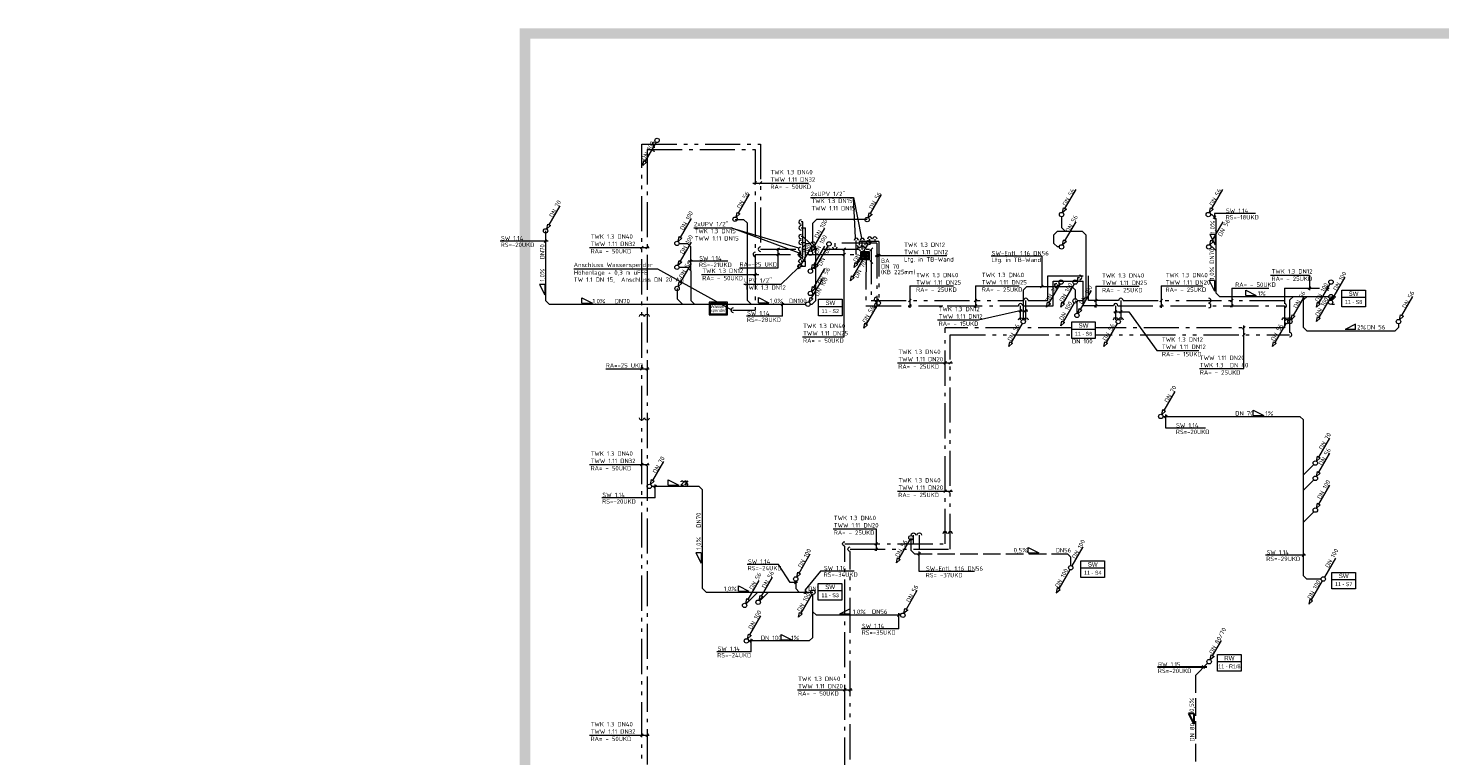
# Model space of a CAD drawing. Header units: metres. Extents: x -5 to 278, y -19 to 180.
# Tile 54 of 59: x 150 to 190, y 159 to 179. Entities that reach past the tile are written whole.
import ezdxf
from ezdxf.enums import TextEntityAlignment as Align

# ---------------------------------------------------------------- set-up
doc = ezdxf.new("R2010")
doc.units = ezdxf.units.M
doc.header["$LTSCALE"] = 0.1
for name, pattern in [('_PGMM_Ge_2Pkt', [16, 10, -2, 0, -2, 0, -2]), ('_PGMM_Ge_Ku', [6.5, 5, -1.5]), ('_PGMM_Ge_Pkt', [14, 10, -2, 0, -2])]:
    doc.linetypes.add(name, pattern=pattern)
doc.layers.get('0').update_dxf_attribs({"linetype": 'CONTINUOUS', "lineweight": 20})
for name, color, linetype, lineweight in [('A_TWW Bereiter_4', 34, 'CONTINUOUS', 20), ('S_Ablauf', 250, 'CONTINUOUS', 20), ('S_Ablauf TXT', 250, 'CONTINUOUS', 20), ('S_Fallstrangentlüftung', 24, '_PGMM_Ge_Ku', 20), ('S_Fallstrangentlüftung TXT', 24, 'CONTINUOUS', 20), ('S_Kaltwasser', 90, '_PGMM_Ge_Pkt', 20), ('S_Regenwasser', 162, '_PGMM_Ge_Ku', 20), ('S_Regenwasser TXT', 162, 'CONTINUOUS', 20), ('S_Schmutzwasser', 34, 'CONTINUOUS', 20), ('S_Schmutzwasser TXT', 34, 'CONTINUOUS', 20), ('S_TXT Strang RW', 140, 'CONTINUOUS', 20), ('S_TXT Strang SW', 30, 'CONTINUOUS', 20), ('S_TXT_W+K+Z', 125, 'CONTINUOUS', 20), ('S_Warmwasser', 10, '_PGMM_Ge_2Pkt', 20), ('S_Wasserspender', 210, 'CONTINUOUS', 20)]:
    doc.layers.add(name, color=color, linetype=linetype, lineweight=lineweight)
doc.styles.add('ACS_ISOCT', font='ISOCT')
doc.styles.add('Arial', font='arial.ttf')
doc.styles.add('Romans 2.0 mm', font='romans.shx', dxfattribs={"height": 2})
doc.styles.get("Standard").update_dxf_attribs({"font": 'isocp.shx', "height": 0.001})

# ---------------------------------------------------------------- blocks, each defined once
blk = doc.blocks.new('Wasserspender')
at = {"color": 0, "linetype": 'ByBlock'}
for points in [[(0, -0.36), (0.515, -0.36), (0.515, 0), (0, 0)], [(0.031, -0.022), (0.484, -0.022), (0.484, -0.338), (0.031, -0.338)]]:
    blk.add_lwpolyline(points, close=True, dxfattribs=at)
at = {"color": 0, "linetype": 'ByBlock', "insert": (0.038, -0.077), "char_height": 0.085, "attachment_point": 1, "rotation": 360, "line_spacing_factor": 0.78, "style": 'Arial'}
blk.add_mtext('Wasser-\\Pspender', dxfattribs=at)
blk = doc.blocks.new('Ablauf')
at = {"color": 0, "linetype": 'ByBlock'}
for p, q in [((-0.105, 0.105), (-0.165, 0.165)), ((-0.09, 0.09), (0.09, 0.09)), ((-0.09, -0.09), (-0.09, 0.09)), ((0.075, 0.075), (-0.075, 0.075)), ((-0.075, 0.075), (-0.075, -0.075)), ((-0.045, 0.075), (-0.045, -0.075)), ((-0.015, -0.075), (-0.015, 0.075)), ((0.015, 0.075), (0.015, -0.075)), ((0.045, -0.075), (0.045, 0.075)), ((0.075, -0.075), (0.075, 0.075)), ((0.09, 0.09), (0.09, -0.09)), ((0.105, 0.105), (0.165, 0.165)), ((-0.105, -0.105), (-0.165, -0.165)), ((0.09, -0.09), (-0.09, -0.09)), ((-0.075, -0.075), (0.075, -0.075)), ((0.105, -0.105), (0.165, -0.165))]:
    blk.add_line(p, q, dxfattribs=at)
blk = doc.blocks.new('*U26')
at = {"color": 0, "linetype": 'ByBlock'}
blk.add_wipeout([(0, 0), (0.671, 0), (0.671, -0.473), (0, -0.473)], dxfattribs=at)
blk.add_lwpolyline([(0, 0), (0.671, 0), (0.671, -0.473), (0, -0.473)], close=True, dxfattribs=at)
blk.add_lwpolyline([(0, -0.203), (0.671, -0.203)], dxfattribs=at)
blk.add_lwpolyline([(0, -0.203), (0.671, -0.203)], dxfattribs=at)
at = {"color": 0, "linetype": 'ByBlock', "insert": (0.336, -0.102), "char_height": 0.125, "width": 0.20598, "attachment_point": 5, "style": 'ACS_ISOCT'}
blk.add_mtext('{\\fArial|b0|i0|c0|p34;SW}', dxfattribs=at)
at = {"color": 0, "linetype": 'ByBlock', "style": 'Arial'}
blk.add_attdef('STRANG_NR.', text='', height=0.11, dxfattribs=at).set_placement((0.336, -0.338), align=Align.MIDDLE_CENTER)
blk = doc.blocks.new('*U27')
at = {"color": 0, "linetype": 'ByBlock'}
blk.add_wipeout([(0, 0), (0.671, 0), (0.671, -0.473), (0, -0.473)], dxfattribs=at)
blk.add_lwpolyline([(0, 0), (0.671, 0), (0.671, -0.473), (0, -0.473)], close=True, dxfattribs=at)
blk.add_lwpolyline([(0, -0.203), (0.671, -0.203)], dxfattribs=at)
blk.add_lwpolyline([(0, -0.203), (0.671, -0.203)], dxfattribs=at)
at = {"color": 0, "linetype": 'ByBlock', "insert": (0.336, -0.102), "char_height": 0.125, "width": 0.20598, "attachment_point": 5, "style": 'ACS_ISOCT'}
blk.add_mtext('{\\fArial|b0|i0|c0|p34;RW}', dxfattribs=at)
at = {"color": 0, "linetype": 'ByBlock', "style": 'Arial'}
blk.add_attdef('STRANG_NR.', text='', height=0.11, dxfattribs=at).set_placement((0.336, -0.338), align=Align.MIDDLE_CENTER)

msp = doc.modelspace()

# ---------------------------------------------------------------- linework, layer by layer
at = {"layer": 'A_TWW Bereiter_4', "const_width": 0.3}
msp.add_lwpolyline([(164.48, 133.391), (164.48, 125.731), (225.52, 125.731), (225.52, 179.271), (164.48, 179.271), (164.48, 138.381), (157.425, 138.381), (157.425, 149.801), (130.525, 149.801), (130.525, 132.701), (157.425, 132.701), (157.425, 133.391)], close=True, dxfattribs=at)
at = {"layer": 'S_Fallstrangentlüftung'}
for p, q in [((175.453, 164.926), (175.453, 164.568)), ((175.453, 164.568), (175.556, 164.465)), ((175.556, 164.465), (179.908, 164.465)), ((180, 164.373), (179.908, 164.465)), ((180, 164.132), (180, 164.373))]:
    msp.add_line(p, q, dxfattribs=at)
at = {"layer": 'S_Fallstrangentlüftung TXT'}
for p, q in [((178.792, 164.497), (178.792, 164.647)), ((178.792, 164.647), (179.092, 164.497)), ((175.652, 164.427), (175.727, 164.503)), ((175.689, 163.963), (175.689, 164.535)), ((178.792, 164.497), (179.092, 164.497)), ((177.259, 163.963), (175.689, 163.963))]:
    msp.add_line(p, q, dxfattribs=at)
at = {"layer": 'S_Kaltwasser'}
for p, q in [((167.95, 175.975), (171.025, 175.975)), ((167.95, 175.975), (167.95, 157.233)), ((171.025, 175.975), (171.027, 173.047)), ((172.333, 173.742), (172.452, 173.742)), ((172.452, 172.985), (172.452, 173.742)), ((174.283, 173.305), (174.283, 173.42)), ((172.333, 173.327), (172.452, 173.327)), ((174.488, 173.305), (173.291, 173.305)), ((173.291, 173.305), (173.291, 173.201)), ((173.9, 172.986), (173.9, 173.378)), ((174.14, 173.305), (174.14, 173.25)), ((174.488, 173.305), (174.488, 171.512)), ((171.027, 172.985), (174.177, 172.985)), ((171.027, 172.985), (171.027, 171.4)), ((172.45, 172.644), (172.3, 172.644)), ((172.333, 172.794), (172.45, 172.794)), ((172.45, 172.794), (172.452, 172.985)), ((172.45, 172.794), (172.45, 172.644)), ((174.177, 172.985), (174.174, 171.525)), ((179.5, 172.225), (180.35, 172.225)), ((179.5, 171.525), (179.5, 172.225)), ((179.659, 172.225), (179.659, 172.096)), ((180.204, 172.2), (180.204, 172.329)), ((180.204, 172.329), (180.251, 172.329)), ((180.35, 171.525), (180.35, 172.225)), ((179.659, 172.096), (179.6, 172.096)), ((186.075, 172.024), (187.345, 172.024)), ((186.075, 172.024), (186.075, 171.587)), ((174.174, 171.525), (176.36, 171.525)), ((174.45, 171.512), (174.488, 171.512)), ((176.485, 171.525), (178.51, 171.525)), ((178.575, 171.12), (178.575, 171.522)), ((178.635, 171.525), (179.5, 171.525)), ((181.212, 171.525), (180.35, 171.525)), ((181.275, 171.525), (181.275, 171.124)), ((181.337, 171.525), (186.075, 171.525)), ((186.075, 171.525), (186.075, 170.9)), ((170.4, 171.4), (171.027, 171.4)), ((176.425, 164.75), (176.425, 170.901)), ((186.075, 170.9), (176.425, 170.901)), ((175.526, 164.75), (175.526, 165.001)), ((173.575, 164.75), (176.425, 164.75)), ((173.575, 156.741), (173.575, 164.687))]:
    msp.add_line(p, q, dxfattribs=at)
at = {"layer": 'S_Kaltwasser', "linetype": 'Continuous', "extrusion": (0, 0, -1)}
for centre, major_axis, start_param, end_param in [((168.167, 175.975), (-0.0442, 0.0442), 3.923368, 7.080795), ((172.324, 172.991), (-0.0442, 0.0442), 3.923368, 7.080795), ((172.3, 172.644), (-0.0442, 0.0442), 3.923368, 7.080795), ((172.333, 172.794), (-0.0442, 0.0442), 3.923368, 7.080795), ((187.342, 172.024), (-0.0625, 0), 4.708766, 7.866194), ((167.95, 171.222), (0.0442, 0.0442), 3.923368, 7.080795), ((178.575, 171.121), (0.0442, 0.0442), 3.923368, 7.080795), ((181.275, 171.124), (0.0442, 0.0442), 3.923368, 7.080795), ((186.075, 171.123), (0.0442, 0.0442), 3.923368, 7.080795), ((167.95, 168.331), (0.0442, 0.0442), 0.781775, 3.939203), ((175.526, 165.001), (-0.0442, 0.0442), 5.490541, 8.647969), ((173.575, 164.75), (-0.0442, 0.0442), 3.923368, 7.080795)]:
    msp.add_ellipse(centre, major_axis=major_axis, ratio=1, start_param=start_param, end_param=end_param, dxfattribs=at)
at = {"layer": 'S_Kaltwasser', "linetype": 'Continuous'}
for centre, major_axis in [((172.333, 173.742), (-0.0625, 0)), ((173.9, 173.382), (0, 0.0625)), ((174.28, 173.42), (0, 0.0625)), ((171.027, 172.985), (-0.0625, 0)), ((172.333, 173.327), (-0.0625, 0)), ((173.291, 173.201), (0, -0.0625)), ((174.143, 173.25), (0, -0.0625)), ((180.251, 172.329), (0.0625, 0)), ((179.6, 172.096), (-0.0625, 0)), ((170.4, 171.4), (-0.0625, 0)), ((174.475, 171.525), (-0.0625, 0)), ((178.572, 171.522), (0, 0.0625)), ((181.275, 171.525), (0, 0.0625)), ((183.925, 171.525), (0.0625, 0)), ((186.075, 171.525), (0.0625, 0)), ((176.425, 165.036), (0, 0.0625))]:
    msp.add_ellipse(centre, major_axis=major_axis, ratio=1, start_param=4.708766, end_param=7.866194, dxfattribs=at)
at = {"layer": 'S_Regenwasser'}
for p, q in [((184.035, 161.569), (184.348, 162.11)), ((183.968, 161.452), (183.996, 161.591)), ((184.074, 161.546), (183.968, 161.452)), ((183.996, 161.591), (184.074, 161.546)), ((183.892, 161.354), (183.545, 161.007)), ((183.545, 161.007), (183.545, 143.878))]:
    msp.add_line(p, q, dxfattribs=at)
at = {"layer": 'S_Regenwasser', "linetype": 'Continuous'}
msp.add_ellipse((183.936, 161.398), major_axis=(0, 0.0625), ratio=1, start_param=-1.570796, end_param=4.712389, dxfattribs=at)
at = {"layer": 'S_Regenwasser TXT', "lineweight": 30}
for p, q in [((183.868, 161.239), (182.465, 161.239)), ((183.815, 161.201), (183.74, 161.276)), ((183.498, 159.926), (183.348, 159.926)), ((183.348, 159.926), (183.498, 159.626)), ((183.498, 159.926), (183.498, 159.626))]:
    msp.add_line(p, q, dxfattribs=at)
at = {"layer": 'S_Schmutzwasser'}
for p, q in [((168.206, 176.176), (167.894, 175.635)), ((167.826, 175.518), (167.855, 175.657)), ((167.933, 175.612), (167.826, 175.518)), ((167.855, 175.657), (167.933, 175.612)), ((170.553, 174.158), (170.865, 174.699)), ((174.309, 174.146), (174.621, 174.687)), ((179.836, 174.291), (180.149, 174.832)), ((184.011, 174.291), (184.324, 174.832)), ((165.164, 173.826), (165.476, 174.368)), ((179.769, 174.174), (179.797, 174.314)), ((179.875, 174.269), (179.769, 174.174)), ((179.797, 174.314), (179.875, 174.269)), ((183.944, 174.174), (183.972, 174.314)), ((184.05, 174.269), (183.944, 174.174)), ((183.972, 174.314), (184.05, 174.269)), ((165.096, 173.71), (165.125, 173.849)), ((165.125, 173.849), (165.203, 173.804)), ((168.899, 173.471), (169.211, 174.012)), ((170.459, 173.983), (170.696, 173.983)), ((170.485, 174.041), (170.514, 174.181)), ((170.592, 174.136), (170.485, 174.041)), ((170.514, 174.181), (170.592, 174.136)), ((170.696, 173.983), (170.796, 173.883)), ((170.796, 173.883), (170.796, 171.683)), ((172.668, 173.875), (172.768, 173.975)), ((172.668, 173.285), (172.668, 173.875)), ((174.21, 173.975), (172.768, 173.975)), ((174.241, 174.029), (174.27, 174.169)), ((174.348, 174.124), (174.241, 174.029)), ((174.27, 174.169), (174.348, 174.124)), ((179.738, 174.058), (179.738, 173.75)), ((179.836, 173.371), (180.149, 173.912)), ((183.975, 174.12), (184.012, 174.12)), ((184.012, 174.12), (184.125, 174.008)), ((184.024, 173.371, -3.88), (184.336, 173.912, -3.88)), ((184.125, 174.008), (184.125, 171.89)), ((165.065, 173.653), (165.065, 171.67)), ((165.203, 173.804), (165.096, 173.71)), ((168.831, 173.354), (168.86, 173.494)), ((168.938, 173.449), (168.831, 173.354)), ((168.86, 173.494), (168.938, 173.449)), ((172.375, 173.505), (172.595, 173.285)), ((172.693, 173.196), (173.006, 173.737)), ((179.621, 173.647), (179.521, 173.547)), ((179.521, 173.3), (179.521, 173.547)), ((179.621, 173.647), (180.327, 173.647)), ((179.738, 173.75), (179.837, 173.65)), ((180.327, 173.647), (180.427, 173.547)), ((180.427, 173.547), (180.427, 171.763)), ((168.862, 173.3), (169.1, 173.3)), ((168.898, 172.791), (169.21, 173.332)), ((169.1, 173.3), (169.2, 173.2)), ((169.2, 172.52), (169.2, 173.2)), ((172.637, 173.231), (172.325, 172.69)), ((172.375, 173.185), (172.475, 173.285)), ((172.375, 172.85), (172.375, 173.185)), ((172.606, 173.285), (172.475, 173.285)), ((172.626, 173.079), (172.655, 173.219)), ((172.732, 173.174), (172.626, 173.079)), ((172.75, 173.18), (172.639, 173.069)), ((172.655, 173.219), (172.732, 173.174)), ((172.668, 173.285), (172.75, 173.203)), ((172.693, 172.68), (173.006, 173.221)), ((172.75, 171.67), (172.75, 173.203)), ((173.094, 173.231), (172.782, 172.69)), ((174.219, 173.271), (173.906, 172.73)), ((179.621, 173.2), (179.521, 173.3)), ((179.682, 173.2), (179.621, 173.2)), ((179.769, 173.254), (179.797, 173.394)), ((179.875, 173.349), (179.769, 173.254)), ((179.875, 173.349), (179.797, 173.394)), ((183.956, 173.254, -3.88), (183.985, 173.394, -3.88)), ((184.063, 173.349, -3.88), (183.956, 173.254, -3.88)), ((183.985, 173.394, -3.88), (184.063, 173.349, -3.88)), ((183.987, 173.2), (184.025, 173.2)), ((184.025, 173.2), (184.125, 173.1)), ((168.83, 172.674), (168.859, 172.814)), ((168.937, 172.769), (168.83, 172.674)), ((168.859, 172.814), (168.937, 172.769)), ((168.861, 172.62), (169.1, 172.62)), ((168.904, 172.186), (169.216, 172.727)), ((169.2, 172.52), (169.1, 172.62)), ((172.257, 172.573), (172.286, 172.712)), ((172.364, 172.667), (172.257, 172.573)), ((172.286, 172.712), (172.364, 172.667)), ((172.626, 172.563), (172.655, 172.703)), ((172.732, 172.658), (172.626, 172.563)), ((172.75, 172.664), (172.639, 172.553)), ((172.655, 172.703), (172.732, 172.658)), ((172.714, 172.573), (172.743, 172.712)), ((172.821, 172.667), (172.714, 172.573)), ((172.743, 172.712), (172.821, 172.667)), ((174.119, 172.896), (173.806, 172.355)), ((173.839, 172.613), (173.867, 172.752)), ((173.945, 172.707), (173.839, 172.613)), ((173.867, 172.752), (173.945, 172.707)), ((168.836, 172.069), (168.865, 172.209)), ((168.865, 172.209), (168.943, 172.164)), ((169.2, 172.52), (169.2, 171.67)), ((172.624, 171.741), (172.936, 172.282)), ((172.693, 172.046), (173.006, 172.587)), ((173.739, 172.238), (173.767, 172.377)), ((173.845, 172.332), (173.739, 172.238)), ((173.767, 172.377), (173.845, 172.332)), ((187.489, 171.796), (187.801, 172.337)), ((168.805, 172.015), (168.805, 171.72)), ((168.943, 172.164), (168.836, 172.069)), ((172.626, 171.929), (172.655, 172.068)), ((172.732, 172.023), (172.626, 171.929)), ((172.639, 171.919), (172.75, 172.03)), ((172.655, 172.068), (172.732, 172.023)), ((178.652, 171.974), (178.752, 172.074)), ((178.652, 171.137), (178.652, 171.974)), ((178.752, 172.074), (180.026, 172.074)), ((179.694, 172.146), (179.381, 171.605)), ((180.094, 172.146), (179.781, 171.605)), ((180.026, 172.074), (180.126, 171.974)), ((180.126, 171.974), (180.126, 171.728)), ((180.274, 171.421), (180.586, 171.962)), ((184.125, 171.89), (184.225, 171.79)), ((187.369, 172.146), (187.056, 171.605)), ((187.421, 171.679), (187.45, 171.819)), ((187.45, 171.819), (187.528, 171.774)), ((165.065, 171.67), (165.165, 171.57)), ((165.165, 171.57), (172.462, 171.57)), ((168.805, 171.72), (168.955, 171.57)), ((169.2, 171.67), (169.3, 171.57)), ((170.796, 171.683), (170.909, 171.57)), ((172.556, 171.624), (172.585, 171.764)), ((172.663, 171.719), (172.556, 171.624)), ((172.585, 171.764), (172.663, 171.719)), ((172.587, 171.57), (172.65, 171.57)), ((172.65, 171.57), (172.75, 171.67)), ((174.494, 171.546), (174.181, 171.005)), ((179.314, 171.488), (179.342, 171.627)), ((179.42, 171.582), (179.314, 171.488)), ((179.342, 171.627), (179.42, 171.582)), ((179.714, 171.488), (179.742, 171.627)), ((179.82, 171.582), (179.714, 171.488)), ((179.742, 171.627), (179.82, 171.582)), ((180.094, 171.608), (179.781, 171.066)), ((180.125, 171.662), (180.126, 171.663)), ((180.125, 171.662), (180.175, 171.611)), ((180.175, 171.611), (180.175, 171.311)), ((180.327, 171.663), (180.183, 171.663)), ((180.206, 171.304), (180.235, 171.444)), ((180.235, 171.444), (180.313, 171.399)), ((180.327, 171.663), (180.427, 171.763)), ((184.225, 171.79), (187.36, 171.79)), ((186.233, 171.69), (186.333, 171.79)), ((186.233, 171.137, 3.88), (186.233, 171.69, 3.88)), ((186.331, 171.246, 3.88), (186.644, 171.787, 3.88)), ((186.623, 171.69), (186.723, 171.79)), ((186.623, 170.905, 3.88), (186.623, 171.69, 3.88)), ((186.989, 171.488), (187.017, 171.627)), ((187.095, 171.582), (186.989, 171.488)), ((187.017, 171.627), (187.095, 171.582)), ((187.369, 171.731), (187.056, 171.19)), ((187.4, 171.785), (187.4, 171.687)), ((187.42, 171.57), (187.5, 171.57)), ((187.528, 171.774), (187.421, 171.679)), ((189.419, 171.246, 3.88), (189.731, 171.787, 3.88)), ((174.114, 170.888), (174.142, 171.027)), ((174.142, 171.027), (174.22, 170.982)), ((178.619, 171.021), (178.306, 170.48)), ((179.714, 170.95), (179.742, 171.089)), ((179.82, 171.044), (179.714, 170.95)), ((179.742, 171.089), (179.82, 171.044)), ((180.313, 171.399), (180.206, 171.304)), ((181.319, 171.021), (181.006, 170.48)), ((186.119, 171.021), (185.806, 170.48)), ((186.264, 171.129, 3.88), (186.293, 171.269, 3.88)), ((186.37, 171.224, 3.88), (186.264, 171.129, 3.88)), ((186.293, 171.269, 3.88), (186.37, 171.224, 3.88)), ((186.989, 171.073), (187.017, 171.212)), ((187.095, 171.167), (186.989, 171.073)), ((187.017, 171.212), (187.095, 171.167)), ((189.319, 171.013, 3.88), (189.319, 170.905, 3.88)), ((189.351, 171.129, 3.88), (189.38, 171.269, 3.88)), ((189.458, 171.224, 3.88), (189.351, 171.129, 3.88)), ((189.38, 171.269, 3.88), (189.458, 171.224, 3.88)), ((174.22, 170.982), (174.114, 170.888)), ((186.723, 170.805, 3.88), (186.623, 170.905, 3.88)), ((189.219, 170.805, 3.88), (186.723, 170.805, 3.88)), ((189.219, 170.805, 3.88), (189.319, 170.905, 3.88)), ((178.239, 170.363), (178.267, 170.502)), ((178.345, 170.457), (178.239, 170.363)), ((178.267, 170.502), (178.345, 170.457)), ((180.939, 170.363), (180.967, 170.502)), ((181.045, 170.457), (180.939, 170.363)), ((180.967, 170.502), (181.045, 170.457)), ((185.739, 170.363), (185.767, 170.502)), ((185.845, 170.457), (185.739, 170.363)), ((185.767, 170.502), (185.845, 170.457)), ((182.659, 168.546), (182.971, 169.087)), ((182.591, 168.429), (182.62, 168.569)), ((182.698, 168.524), (182.591, 168.429)), ((182.62, 168.569), (182.698, 168.524)), ((182.623, 168.375), (186.516, 168.375)), ((186.616, 168.275), (186.516, 168.375)), ((186.616, 163.845), (186.616, 168.275)), ((187.054, 167.221), (187.366, 167.762)), ((168.115, 166.557), (168.428, 167.098)), ((186.616, 166.711), (186.911, 167.006)), ((186.986, 167.104), (187.015, 167.244)), ((187.093, 167.199), (186.986, 167.104)), ((187.015, 167.244), (187.093, 167.199)), ((187.054, 166.786), (187.366, 167.327)), ((186.986, 166.669), (187.015, 166.809)), ((187.093, 166.764), (186.986, 166.669)), ((187.015, 166.809), (187.093, 166.764)), ((168.048, 166.44), (168.076, 166.579)), ((168.154, 166.534), (168.048, 166.44)), ((168.076, 166.579), (168.154, 166.534)), ((169.43, 166.386), (168.079, 166.386)), ((169.43, 166.386), (169.53, 166.286)), ((169.53, 163.48), (169.53, 166.286)), ((186.616, 166.276), (186.911, 166.571)), ((187.054, 165.881), (187.366, 166.423)), ((186.986, 165.765), (187.015, 165.904)), ((187.093, 165.859), (186.986, 165.765)), ((187.015, 165.904), (187.093, 165.859)), ((186.616, 165.371), (186.911, 165.666)), ((175.422, 164.871), (175.11, 164.33)), ((180.344, 164.665), (180.031, 164.124)), ((172.279, 163.921), (172.591, 164.462)), ((175.042, 164.213), (175.071, 164.352)), ((175.149, 164.307), (175.042, 164.213)), ((175.071, 164.352), (175.149, 164.307)), ((187.524, 164.345), (187.211, 163.804)), ((171.209, 163.261), (171.521, 163.802)), ((172.211, 163.804), (172.24, 163.944)), ((172.318, 163.899), (172.211, 163.804)), ((172.24, 163.944), (172.318, 163.899)), ((179.969, 164.016), (179.656, 163.475)), ((186.716, 163.745), (186.616, 163.845)), ((169.53, 163.48), (169.63, 163.38)), ((169.63, 163.38), (172.666, 163.38)), ((171.105, 163.38), (170.769, 163.044)), ((170.824, 163.171), (171.136, 163.712)), ((171.4, 163.38), (171.154, 163.134)), ((172.18, 163.688), (172.18, 163.48)), ((172.28, 163.38), (172.18, 163.48)), ((175.324, 162.891), (175.636, 163.432)), ((179.617, 163.497), (179.589, 163.358)), ((179.589, 163.358), (179.695, 163.452)), ((179.695, 163.452), (179.617, 163.497)), ((187.118, 163.745), (186.716, 163.745)), ((187.149, 163.696), (186.836, 163.155)), ((170.756, 163.054), (170.785, 163.194)), ((170.863, 163.149), (170.756, 163.054)), ((170.785, 163.194), (170.863, 163.149)), ((171.141, 163.144), (171.17, 163.284)), ((171.248, 163.239), (171.141, 163.144)), ((171.17, 163.284), (171.248, 163.239)), ((172.634, 163.321), (172.321, 162.78)), ((172.665, 162.09), (172.665, 163.313)), ((186.797, 163.177), (186.769, 163.038)), ((186.769, 163.038), (186.875, 163.132)), ((186.875, 163.132), (186.797, 163.177)), ((170.874, 162.161), (171.186, 162.702)), ((172.254, 162.663), (172.282, 162.802)), ((172.36, 162.757), (172.254, 162.663)), ((172.282, 162.802), (172.36, 162.757)), ((172.665, 162.82), (172.765, 162.72)), ((175.163, 162.72), (172.765, 162.72)), ((175.256, 162.774), (175.285, 162.913)), ((175.363, 162.868), (175.256, 162.774)), ((175.285, 162.913), (175.363, 162.868)), ((170.806, 162.044), (170.835, 162.184)), ((170.835, 162.184), (170.913, 162.139)), ((170.913, 162.139), (170.806, 162.044)), ((172.567, 161.99), (170.837, 161.99)), ((172.665, 162.09), (172.565, 161.99))]:
    msp.add_line(p, q, dxfattribs=at)
at = {"layer": 'S_Schmutzwasser', "linetype": 'Continuous'}
for centre in [(168.237, 176.23), (170.454, 173.987), (174.21, 173.975), (179.738, 174.12), (183.912, 174.12), (165.065, 173.655), (168.8, 173.3), (172.595, 173.025), (172.668, 173.285), (173.125, 173.285), (174.15, 172.95), (174.25, 173.325), (179.738, 173.2), (183.925, 173.2, -3.88), (168.799, 172.62), (172.595, 172.509), (179.725, 172.2), (180.125, 172.2), (187.4, 172.2), (168.805, 172.015), (172.595, 171.875), (187.4, 171.785), (172.525, 171.57), (174.525, 171.6), (180.125, 171.662), (187.39, 171.625), (178.65, 171.075), (180.175, 171.25), (181.35, 171.075), (186.15, 171.075), (186.233, 171.075, 3.88), (189.32, 171.075, 3.88), (182.56, 168.375), (186.955, 167.05), (186.955, 166.615), (168.016, 166.386), (186.955, 165.71), (175.453, 164.925), (172.18, 163.75), (180, 164.07), (187.18, 163.75), (172.665, 163.375), (170.725, 163), (171.11, 163.09), (175.225, 162.72), (170.775, 161.99)]:
    msp.add_ellipse(centre, major_axis=(0, 0.0625), ratio=1, start_param=-1.570796, end_param=4.712389, dxfattribs=at)
at = {"layer": 'S_Schmutzwasser TXT'}
for p, q in [((184.048, 174.01), (184.123, 174.085)), ((185.251, 174.145), (184.085, 174.145)), ((184.085, 174.145), (184.085, 173.993)), ((184.106, 173.556), (183.956, 173.556)), ((183.956, 173.556), (184.106, 173.256)), ((184.106, 173.556), (184.106, 173.256)), ((165.142, 173.362), (163.775, 173.362)), ((165.027, 173.322), (165.102, 173.397)), ((170.248, 172.792), (169.12, 172.792)), ((169.163, 172.755), (169.238, 172.83)), ((179.175, 172.935), (177.732, 172.935)), ((179.175, 172.935), (179.175, 172.074)), ((184.086, 172.239), (183.936, 172.239)), ((183.936, 172.239), (184.086, 171.939)), ((184.086, 172.239), (184.086, 171.939)), ((165.043, 172.133), (164.893, 172.133)), ((164.893, 172.133), (165.043, 171.833)), ((165.043, 172.133), (165.043, 171.833)), ((179.138, 172.035), (179.213, 172.11)), ((166.097, 171.603), (166.097, 171.753)), ((166.097, 171.753), (166.397, 171.603)), ((166.097, 171.603), (166.397, 171.603)), ((171.116, 171.608), (171.116, 171.758)), ((171.116, 171.758), (171.416, 171.608)), ((171.116, 171.608), (171.416, 171.608)), ((171.762, 171.523), (171.838, 171.598)), ((171.8, 171.229), (171.8, 171.629)), ((171.8, 171.229), (170.777, 171.229)), ((188.1, 171.003), (187.8, 170.853)), ((188.1, 170.853), (188.1, 171.003)), ((188.1, 170.853), (187.8, 170.853)), ((182.668, 168.337), (182.743, 168.413)), ((182.705, 168.039), (182.705, 168.431)), ((185.19, 168.402), (185.19, 168.552)), ((185.19, 168.552), (185.49, 168.402)), ((185.19, 168.402), (185.49, 168.402)), ((183.835, 168.039), (182.705, 168.039)), ((168.14, 166.348), (168.215, 166.423)), ((168.178, 166.059), (168.178, 166.443)), ((168.551, 166.422), (168.551, 166.572)), ((168.551, 166.572), (168.851, 166.422)), ((168.551, 166.422), (168.851, 166.422)), ((168.178, 166.059), (166.661, 166.059)), ((169.489, 164.499), (169.339, 164.499)), ((169.339, 164.499), (169.489, 164.199)), ((169.489, 164.499), (169.489, 164.199)), ((186.674, 164.426), (185.534, 164.426)), ((186.576, 164.389), (186.652, 164.464)), ((171.689, 164.163), (170.799, 164.163)), ((172.021, 163.648), (171.689, 164.163)), ((172.886, 163.978), (172.445, 163.438)), ((173.841, 163.978), (172.886, 163.978)), ((170.549, 163.402), (170.549, 163.552)), ((170.549, 163.552), (170.849, 163.402)), ((170.549, 163.402), (170.849, 163.402)), ((172.23, 163.648), (172.021, 163.648)), ((172.142, 163.611), (172.218, 163.686)), ((172.407, 163.342), (172.482, 163.418)), ((172.445, 163.438), (172.445, 163.327)), ((173.723, 162.897), (173.423, 162.747)), ((173.723, 162.747), (173.423, 162.747)), ((173.723, 162.747), (173.723, 162.897)), ((175.074, 162.682), (175.15, 162.757)), ((175.112, 162.33), (175.112, 162.778)), ((175.112, 162.33), (174.048, 162.33)), ((170.871, 161.952), (170.947, 162.028)), ((170.909, 161.682), (170.909, 162.044)), ((171.764, 162.017), (171.764, 162.167)), ((171.764, 162.167), (172.064, 162.017)), ((171.764, 162.017), (172.064, 162.017)), ((170.909, 161.682), (169.934, 161.682))]:
    msp.add_line(p, q, dxfattribs=at)
at = {"layer": 'S_TXT_W+K+Z'}
for p, q in [((170.96, 175.017), (172.537, 175.017)), ((170.988, 174.983), (171.063, 175.059)), ((171.138, 174.983), (171.213, 175.059)), ((172.602, 174.602), (173.818, 174.602)), ((173.879, 173.459), (173.818, 174.602)), ((173.818, 174.602), (174.053, 173.45)), ((169.281, 173.745), (170.338, 173.745)), ((170.342, 173.745), (172.259, 173.169)), ((172.259, 173.029), (170.342, 173.745)), ((166.318, 173.184), (168.014, 173.184)), ((167.762, 173.147), (167.838, 173.222)), ((167.912, 173.147), (167.988, 173.222)), ((171.639, 173.101), (171.714, 173.176)), ((171.639, 172.949), (171.714, 173.024)), ((171.676, 172.605), (171.676, 173.165)), ((173.52, 173.097), (173.595, 173.172)), ((173.52, 172.947), (173.595, 173.022)), ((173.557, 170.642), (173.557, 173.135)), ((174.45, 172.915), (174.526, 172.99)), ((174.45, 172.952), (176.472, 172.952)), ((174.501, 172.915), (174.576, 172.99)), ((165.864, 172.576), (168.251, 172.576)), ((168.251, 172.576), (170.369, 171.4)), ((169.495, 172.411), (171.127, 172.411)), ((170.579, 172.605), (171.676, 172.605)), ((170.989, 172.373), (171.065, 172.448)), ((171.764, 172.139), (172.238, 172.592)), ((185.677, 172.398), (186.789, 172.398)), ((186.789, 172.398), (186.789, 171.966)), ((170.707, 172.139), (171.764, 172.139)), ((175.425, 172.089), (176.664, 172.089)), ((175.425, 172.089), (175.425, 171.462)), ((177.292, 172.091), (178.531, 172.091)), ((177.292, 172.091), (177.292, 171.463)), ((180.71, 172.078), (181.949, 172.078)), ((180.71, 172.078), (180.71, 171.472)), ((182.573, 172.089), (183.759, 172.089)), ((182.573, 172.089), (182.573, 171.462)), ((184.585, 172.025), (185.629, 172.025)), ((184.585, 172.025), (184.585, 171.485)), ((184.975, 171.817), (184.975, 171.967)), ((184.975, 171.967), (185.275, 171.817)), ((184.975, 171.817), (185.275, 171.817)), ((186.752, 171.986), (186.827, 172.061)), ((175.387, 171.637), (175.462, 171.713)), ((175.387, 171.486), (175.462, 171.561)), ((177.255, 171.639), (177.33, 171.714)), ((177.255, 171.487), (177.33, 171.563)), ((178.537, 171.344), (178.613, 171.419)), ((178.687, 171.344), (178.763, 171.419)), ((180.672, 171.637), (180.748, 171.713)), ((180.672, 171.486), (180.748, 171.561)), ((182.535, 171.637), (182.611, 171.713)), ((182.535, 171.486), (182.611, 171.561)), ((184.547, 171.637), (184.622, 171.713)), ((184.547, 171.487), (184.622, 171.563)), ((176.211, 171.122), (177.374, 171.122)), ((177.374, 171.122), (178.516, 171.381)), ((178.516, 171.381), (178.777, 171.381)), ((181.223, 171.351), (181.648, 171.351)), ((181.237, 171.314), (181.313, 171.389)), ((181.387, 171.314), (181.463, 171.389)), ((181.648, 171.351), (182.443, 170.256)), ((172.368, 170.642), (173.557, 170.642)), ((184.88, 170.862), (184.955, 170.938)), ((184.88, 170.662), (184.955, 170.738)), ((184.918, 169.742), (184.918, 170.966)), ((182.443, 170.256), (183.639, 170.256)), ((175.076, 169.904), (176.638, 169.904)), ((176.387, 169.866), (176.463, 169.942)), ((176.537, 169.866), (176.613, 169.942)), ((166.776, 169.728), (168.009, 169.728)), ((167.762, 169.69), (167.838, 169.765)), ((167.912, 169.69), (167.988, 169.765)), ((183.659, 169.742), (184.918, 169.742)), ((166.318, 167.01), (168.014, 167.01)), ((167.762, 166.972), (167.838, 167.047)), ((167.912, 166.972), (167.988, 167.047)), ((175.076, 166.249), (176.638, 166.249)), ((176.387, 166.212), (176.463, 166.287)), ((176.537, 166.212), (176.613, 166.287)), ((173.241, 165.178), (174.463, 165.178)), ((174.463, 165.178), (174.463, 164.55)), ((174.426, 164.712), (174.501, 164.788)), ((174.426, 164.562), (174.501, 164.638)), ((172.226, 160.601), (173.788, 160.601)), ((173.537, 160.563), (173.613, 160.638)), ((173.687, 160.563), (173.763, 160.638)), ((166.318, 159.309), (168.014, 159.309)), ((167.762, 159.271), (167.838, 159.347)), ((167.912, 159.271), (167.988, 159.347))]:
    msp.add_line(p, q, dxfattribs=at)
at = {"layer": 'S_Warmwasser'}
for p, q in [((167.8, 176.125), (171.175, 176.125)), ((167.8, 157.446), (167.8, 176.125)), ((171.175, 176.125), (171.177, 173.197)), ((172.384, 173.908), (172.333, 173.908)), ((172.384, 172.96), (172.384, 173.908)), ((172.384, 173.492), (172.333, 173.492)), ((174.433, 173.356), (174.433, 173.42)), ((171.177, 173.135), (174.327, 173.135)), ((174.538, 173.356), (173.987, 173.356)), ((173.987, 173.356), (173.987, 173.25)), ((174.071, 173.135), (174.071, 173.38)), ((174.327, 173.135), (174.323, 171.675)), ((174.538, 173.356), (174.538, 171.707)), ((172.333, 172.96), (172.384, 172.96)), ((179.35, 172.375), (180.499, 172.375)), ((179.35, 171.675), (179.35, 172.375)), ((180.5, 171.675), (180.5, 172.375)), ((174.323, 171.675), (178.66, 171.675)), ((174.538, 171.707), (174.475, 171.707)), ((178.725, 171.119), (178.725, 171.675)), ((178.785, 171.675), (179.35, 171.675)), ((181.362, 171.675), (180.5, 171.675)), ((181.425, 171.675), (181.425, 171.122)), ((181.487, 171.675), (186.225, 171.675)), ((186.225, 171.675), (186.225, 170.762)), ((176.575, 170.7), (186.225, 170.7)), ((176.575, 164.6), (176.575, 170.7)), ((175.696, 164.6), (175.696, 165.001)), ((173.725, 164.6), (176.575, 164.6)), ((173.725, 156.819), (173.725, 164.537))]:
    msp.add_line(p, q, dxfattribs=at)
at = {"layer": 'S_Warmwasser', "linetype": 'Continuous', "extrusion": (0, 0, -1)}
for centre, major_axis, start_param, end_param in [((168.167, 176.125), (-0.0442, 0.0442), 3.923368, 7.080795), ((172.325, 173.135), (-0.0442, 0.0442), 3.923368, 7.080795), ((172.333, 172.96), (-0.0442, 0.0442), 3.923368, 7.080795), ((167.8, 171.222), (0.0442, 0.0442), 3.923368, 7.080795), ((178.725, 171.121), (0.0442, 0.0442), 3.923368, 7.080795), ((181.425, 171.124), (0.0442, 0.0442), 3.923368, 7.080795), ((186.225, 171.123), (0.0442, 0.0442), 3.923368, 7.080795), ((167.8, 168.331), (0.0442, 0.0442), 0.781775, 3.939203), ((175.696, 165.001), (0.0442, 0.0442), 3.923368, 7.080795), ((173.725, 164.6), (-0.0442, 0.0442), 3.923368, 7.080795)]:
    msp.add_ellipse(centre, major_axis=major_axis, ratio=1, start_param=start_param, end_param=end_param, dxfattribs=at)
at = {"layer": 'S_Warmwasser', "linetype": 'Continuous'}
for centre, major_axis in [((172.333, 173.908), (-0.0625, 0)), ((172.333, 173.492), (-0.0625, 0)), ((174.071, 173.38), (0, 0.0625)), ((174.43, 173.42), (0, 0.0625)), ((171.177, 173.135), (-0.0625, 0)), ((173.99, 173.25), (0, -0.0625)), ((174.474, 171.707), (-0.0625, 0)), ((178.722, 171.675), (0, 0.0625)), ((181.425, 171.675), (0, 0.0625)), ((183.925, 171.675), (0.0625, 0)), ((186.225, 170.7), (0.0625, 0)), ((176.576, 165.036), (0, 0.0625))]:
    msp.add_ellipse(centre, major_axis=major_axis, ratio=1, start_param=4.708766, end_param=7.866194, dxfattribs=at)

# ---------------------------------------------------------------- block references
at = {"layer": 'S_Ablauf', "xscale": 1.333333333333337, "yscale": 1.333333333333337, "zscale": 1.333333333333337, "rotation": 90}
msp.add_blockref('Ablauf', (174.15, 172.95), dxfattribs=at)
at = {"layer": 'S_Wasserspender'}
msp.add_blockref('Wasserspender', (169.72, 171.624), dxfattribs=at)

# ---------------------------------------------------------------- texts
at = {"layer": 'S_Ablauf TXT', "lineweight": 30}
for s, p in [('DN 70', (174.605, 172.58)), ('BA', (174.605, 172.744)), ('(KB 225mm)', (174.603, 172.422))]:
    msp.add_text(s, height=0.125, dxfattribs=at).set_placement(p)
at = {"layer": 'S_Fallstrangentlüftung TXT', "lineweight": 30}
for s, p in [('0,5%%%         DN56', (178.376, 164.507)), ('RS= -37UKD', (175.873, 163.798))]:
    msp.add_text(s, height=0.125, dxfattribs=at).set_placement(p)
at = {"layer": 'S_Fallstrangentlüftung TXT', "lineweight": 30, "insert": (175.88, 164.109), "char_height": 0.125, "width": 13.51068, "attachment_point": 1}
msp.add_mtext('SW-Entl. 1.16 DN56 ', dxfattribs=at)
at = {"layer": 'S_Regenwasser TXT', "lineweight": 30}
for s, rotation, p in [('DN 80/70', 61.3658, (184.037, 161.603)), ('0,5%%%', 90, (183.502, 159.97)), ('DN 80', 90, (183.515, 159.123))]:
    msp.add_text(s, height=0.125, rotation=rotation, dxfattribs=at).set_placement(p)
msp.add_text('RS=-20UKD', height=0.125, dxfattribs=at).set_placement((182.476, 161.074))
at = {"layer": 'S_Regenwasser TXT', "lineweight": 30, "insert": (182.483, 161.384), "char_height": 0.125, "width": 13.51068, "attachment_point": 1}
msp.add_mtext('RW 1.15 ', dxfattribs=at)
at = {"layer": 'S_Schmutzwasser TXT'}
for s, rotation, p in [('DN 100', 61.3658, (167.889, 175.646)), ('DN 56', 61.3658, (170.608, 174.27)), ('DN 56', 61.3658, (174.365, 174.258)), ('DN 56', 61.3658, (179.87, 174.35)), ('DN 56', 61.3658, (184.045, 174.35)), ('DN 70', 61.3658, (165.268, 174.026, -7.76)), ('DN 100', 61.3658, (168.988, 173.66)), ('DN 100', 61.3658, (172.81, 173.43)), ('DN 56', 61.3658, (179.954, 173.598)), ('1,0%%%', 90, (184.096, 173.578)), ('DN 56', 61.3658, (184.285, 173.48)), ('1,0%%%   DN70', 90, (165.033, 172.212)), ('DN 100', 61.3658, (168.983, 172.981)), ('DN 100', 61.3658, (172.796, 172.981)), ('1,0%%% DN70', 90, (184.076, 172.261)), ('DN 100', 61.3658, (172.336, 172.708)), ('DN 100', 61.3658, (172.908, 172.644)), ('DN 56', 61.3658, (173.911, 172.754)), ('DN 56', 61.3658, (168.959, 172.298)), ('DN 70', 61.3658, (173.945, 172.3)), ('DN 100', 61.3658, (172.815, 171.778)), ('DN 56', 61.3658, (172.909, 172.108)), ('DN 100', 61.3658, (187.564, 171.939)), ('DN 100', 61.3658, (179.376, 171.614)), ('DN 100', 61.3658, (179.777, 171.615)), ('DN 100', 61.3658, (180.341, 171.547)), ('DN 56', 61.3658, (186.431, 171.436)), ('DN 100', 61.3658, (187.045, 171.618)), ('DN 56', 61.3658, (189.526, 171.435)), ('DN 56', 61.3658, (174.176, 171.021)), ('DN 100', 61.3658, (179.771, 171.092)), ('DN 100', 61.3658, (187.051, 171.206)), ('DN 56', 61.3658, (178.301, 170.503)), ('DN 56', 61.3658, (181.005, 170.513)), ('DN 56', 61.3658, (185.789, 170.504)), ('DN 70', 61.3658, (182.765, 168.754)), ('DN 70', 61.3658, (187.16, 167.413)), ('DN 56', 61.3658, (187.149, 166.969)), ('DN 70', 61.3658, (168.211, 166.74)), ('DN 100', 61.3658, (187.107, 166.008)), ('1,0%%%   DN70', 90, (169.48, 164.577)), ('DN 100', 61.3658, (172.345, 164.054)), ('DN 56', 61.3658, (175.107, 164.356)), ('DN 100', 61.3658, (180.136, 164.312)), ('DN 100', 61.3658, (187.336, 164.055)), ('DN 56', 61.3658, (170.959, 163.43)), ('DN 56', 61.3658, (171.314, 163.471)), ('DN 100', 61.3658, (179.652, 163.488)), ('DN 56', 61.3658, (175.42, 163.073)), ('DN 100', 61.3658, (186.829, 163.161)), ('DN 100', 61.3658, (172.322, 162.805)), ('DN 100', 61.3658, (170.93, 162.303))]:
    msp.add_text(s, height=0.125, rotation=rotation, dxfattribs=at).set_placement(p)
for s, p in [('RS=-18UKD', (184.404, 173.98)), ('RS=-20UKD', (163.788, 173.197)), ('RS=-21UKD', (169.427, 172.628)), ('Ltg. in TB-Wand', (177.744, 172.77)), ('1,0%%%   DN70', (166.398, 171.596)), ('1,0%%%  DN100', (171.445, 171.601)), ('RS=-28UKD', (170.789, 171.064)), ('2%%%', (188.143, 170.849)), ('DN 56', (188.417, 170.853)), ('DN 70', (184.679, 168.401)), ('1%%%', (185.534, 168.398)), ('RS=-20UKD', (182.988, 167.874)), ('RS=-20UKD', (166.673, 165.894)), ('RS=-29UKD', (185.559, 164.262)), ('RS=-24UKD', (170.811, 163.998)), ('RS=-34UKD', (172.971, 163.813)), ('1,0%%%                       DN70', (170.133, 163.412)), ('1,0%%%  DN56', (173.802, 162.757)), ('RS=-35UKD', (174.052, 162.165)), ('DN 100', (171.187, 162.012)), ('1%%%', (172.051, 162.013)), ('RS=-24UKD', (169.946, 161.518))]:
    msp.add_text(s, height=0.125, dxfattribs=at).set_placement(p)
at = {"layer": 'S_Schmutzwasser TXT', "style": 'Romans 2.0 mm'}
msp.add_text('2%%%', height=0.125, dxfattribs=at).set_placement((168.895, 166.418))
at = {"layer": 'S_Schmutzwasser TXT', "char_height": 0.125, "width": 13.51068, "attachment_point": 1}
for s, insert in [('SW 1.14 ', (184.411, 174.291)), ('SW 1.14 ', (163.795, 173.508)), ('SW-Entl. 1.16 DN56 ', (177.751, 173.081)), ('SW 1.14 ', (169.434, 172.938)), ('SW 1.14 ', (170.796, 171.375)), ('SW 1.14 ', (182.995, 168.185)), ('SW 1.14 ', (166.68, 166.205)), ('SW 1.14 ', (170.819, 164.309)), ('SW 1.14 ', (185.566, 164.572)), ('SW 1.14 ', (172.978, 164.124)), ('SW 1.14 ', (174.059, 162.476)), ('SW 1.14 ', (169.954, 161.828))]:
    msp.add_mtext(s, dxfattribs=dict(at, insert=insert))
at = {"layer": 'S_TXT_W+K+Z'}
for s, p in [('2xUPV 1/2"', (172.607, 174.645)), ('2xUPV 1/2"', (169.285, 173.787)), ('Anschluss Wasserspender ', (165.864, 172.626)), ('RA=-25 UKD', (170.579, 172.639)), ('TW 1.1 DN 15,  Anschluss DN 20 AG ', (165.868, 172.206)), ('Höhenlage + 0,3 m üFFB', (165.868, 172.406)), ('UPV 1/2"', (170.711, 172.181)), ('1%%%', (185.318, 171.813)), ('RA=-25 UKD', (166.776, 169.762))]:
    msp.add_text(s, height=0.125, dxfattribs=at).set_placement(p)
at = {"layer": 'S_TXT_W+K+Z', "char_height": 0.125, "width": 13.51068, "attachment_point": 1}
for s, insert in [('TWK 1.3 DN40\\PTWW 1.11 DN32\\PRA= - 50UKD', (171.458, 175.389)), ('TWK 1.3 DN15\\PTWW 1.11 DN15', (172.623, 174.571)), ('TWK 1.3 DN40\\PTWW 1.11 DN32\\PRA= - 50UKD', (166.344, 173.556)), ('TWK 1.3 DN15\\PTWW 1.11 DN15', (169.302, 173.713)), ('TWK 1.3 DN12\\PTWW 1.11 DN12\\PLtg. in TB-Wand', (175.259, 173.324)), ('TWK 1.3 DN12\\PRA= - 50UKD', (169.52, 172.582)), ('TWK 1.3 DN40\\PTWW 1.11 DN25\\PRA= - 25UKD', (175.602, 172.461)), ('TWK 1.3 DN40\\PTWW 1.11 DN25\\PRA= - 25UKD', (177.47, 172.463)), ('TWK 1.3 DN40\\PTWW 1.11 DN25\\PRA= - 25UKD', (180.888, 172.449)), ('TWK 1.3 DN40\\PTWW 1.11 DN20\\PRA= - 25UKD', (182.694, 172.461)), ('TWK 1.3 DN12\\PRA= - 25UKD', (185.708, 172.566)), ('TWK 1.3 DN12', (170.728, 172.108)), ('RA= - 50UKD', (184.676, 172.187)), ('TWK 1.3 DN12\\PTWW 1.11 DN12\\PRA= - 15UKD', (176.242, 171.494)), ('TWK 1.3 DN40\\PTWW 1.11 DN25\\PRA= - 50UKD', (172.387, 171.014)), ('TWK 1.3 DN12\\PTWW 1.11 DN12\\PRA= - 15UKD', (182.592, 170.628)), ('TWK 1.3 DN40\\PTWW 1.11 DN20\\PRA= - 25UKD', (175.095, 170.276)), ('TWW 1.11 DN20\\PTWK 1.3  DN 40\\PRA= - 25UKD', (183.67, 170.106)), ('TWK 1.3 DN40\\PTWW 1.11 DN32\\PRA= - 50UKD', (166.344, 167.381)), ('TWK 1.3 DN40\\PTWW 1.11 DN20\\PRA= - 25UKD', (175.095, 166.621)), ('TWK 1.3 DN40\\PTWW 1.11 DN20\\PRA= - 25UKD', (173.26, 165.549)), ('TWK 1.3 DN40\\PTWW 1.11 DN20\\PRA= - 50UKD', (172.245, 160.973)), ('TWK 1.3 DN40\\PTWW 1.11 DN32\\PRA= - 50UKD', (166.344, 159.681))]:
    msp.add_mtext(s, dxfattribs=dict(at, insert=insert))

# ---------------------------------------------------------------- next in the draw order: block references
at = {"layer": 'S_TXT Strang RW', "lineweight": -3}
msp.add_blockref('*U27', (184.174, 161.603), dxfattribs=at).add_auto_attribs({'STRANG_NR.': '11 - R1/8'})
at = {"layer": 'S_TXT Strang SW', "lineweight": -3}
for p, values in [((187.706, 171.969), {'STRANG_NR.': '11 - S8'}), ((172.827, 171.71), {'STRANG_NR.': '11 - S2'}), ((180.027, 171.066), {'STRANG_NR.': '11 - S6'}), ((180.289, 164.268), {'STRANG_NR.': '11 - S4'}), ((187.426, 163.94), {'STRANG_NR.': '11 - S7'}), ((172.821, 163.626), {'STRANG_NR.': '11 - S3'})]:
    msp.add_blockref('*U26', p, dxfattribs=at).add_auto_attribs(values)

# ---------------------------------------------------------------- next in the draw order: texts
msp.add_text('DN 100', height=0.125, dxfattribs=at).set_placement((180.034, 170.452))

doc.saveas('drawing.dxf')
